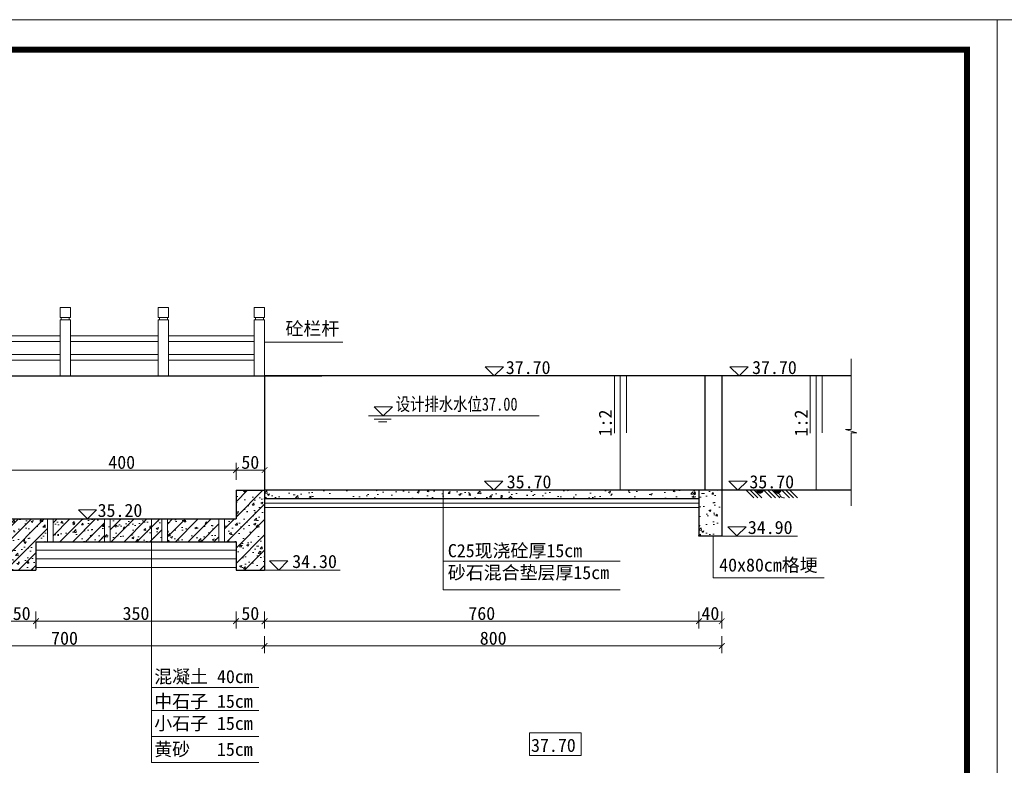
# Model space of a CAD drawing. Extents: x -27255 to 1448651, y 31034 to 8081248.
# Tile 83 of 198: x 583491 to 583663, y 3860566 to 3860696. Entities that reach past the tile are written whole.
import ezdxf

# ---------------------------------------------------------------- set-up
doc = ezdxf.new("R2010")
doc.units = 0
doc.layers.get('0').update_dxf_attribs({"linetype": 'CONTINUOUS'})
for name, color, linetype, lineweight in [('0.09折线', 6, 'CONTINUOUS', 9), ('0.09标注线', 3, 'CONTINUOUS', 9), ('0.13填充', 8, 'CONTINUOUS', 9), ('0.13文字', 3, 'CONTINUOUS', 13), ('0.30粗线', 7, 'CONTINUOUS', 30), ('图框', 7, 'CONTINUOUS', 20), ('细实线', 3, 'CONTINUOUS', 20)]:
    doc.layers.add(name, color=color, linetype=linetype, lineweight=lineweight)
doc.styles.add('-仿宋_GB2312', font='FangSong_GB2312.ttf')
doc.styles.get("Standard").update_dxf_attribs({"font": 'rs.shx', "bigfont": 'hztxt.shx'})
doc.dimstyles.get("Standard").update_dxf_attribs({"dimtxt": 0.18, "dimasz": 0.18, "dimexe": 0.18, "dimexo": 0.0625, "dimgap": 0.09, "dimtad": 0, "dimtih": 1, "dimtoh": 1, "dimdec": 4, "dimzin": 0, "dimdsep": 46, "dimtxsty": 'Standard', "dimcen": 0.09, "dimadec": 0, "dimazin": 0, "dimtfac": 1, "dimtdec": 4, "dimtofl": 0, "dimtmove": 0, "dimatfit": 3, "dimfxl": 1, "dimtolj": 1, "dimtzin": 0, "dimarcsym": 0})

# ---------------------------------------------------------------- blocks, each defined once
blk = doc.blocks.new('d4trtg')
at = {"lineweight": 0}
for p, q in [((653868.4, 3899605.3), (653868.4, 3902577.3)), ((653868.4, 3902577.3), (658071.2, 3902577.3)), ((658071.2, 3902577.3), (658071.2, 3899605.3))]:
    blk.add_line(p, q, dxfattribs=at)
at = {"lineweight": 0, "const_width": 10}
blk.add_lwpolyline([(654118.6, 3902527.3), (658021.2, 3902527.3), (658021.2, 3899655.4), (654118.6, 3899655.4)], close=True, dxfattribs=at)
blk = doc.blocks.new('_ARCHTICK')
at = {"color": 0, "linetype": 'ByBlock', "const_width": 0.15}
blk.add_lwpolyline([(-0.5, -0.5), (0.5, 0.5)], dxfattribs=at)

msp = doc.modelspace()

# ---------------------------------------------------------------- hatches: boundary and pattern name
at = {"layer": '0.13填充'}
h = msp.add_hatch(dxfattribs=at)
h.set_pattern_fill('ANSI31', color=256, scale=0.6, style=0)
h.set_pattern_definition([(45, (598512.8786, 3858687.7321), (-1.34703842, 1.34703842), [])])
h.paths.add_polyline_path([(583526.90063, 3860604.80246), (583528.90063, 3860604.80246), (583528.90063, 3860599.80246), (583533.90063, 3860599.80246), (583533.90063, 3860613.80246), (583528.90063, 3860613.80246), (583528.90063, 3860608.80246), (583526.90063, 3860608.80246)])
h = msp.add_hatch(dxfattribs=at)
h.set_pattern_fill('AR-CONC', color=256, scale=0.02, style=0)
h.set_pattern_definition([(50, (598512.8786, 3858687.732), (3.6436934, -0.3187817), [0.381, -4.191]), (355, (598512.8786, 3858687.732), (-0.7048565, 3.8211329), [0.3048, -3.3528]), (100.451, (598513.1822, 3858687.7056), (2.93885, 3.50233376), [0.3238, -3.5618]), (46.1842, (598512.8786, 3858688.748), (5.4215808, -0.8408466), [0.5715, -6.2865]), (96.6356, (598513.3304, 3858688.678), (4.7480847, 4.9485111), [0.4857, -5.3427]), (351.184, (598512.8786, 3858688.748), (4.7480921, 4.9485024), [0.4572, -5.0292]), (21, (598513.3866, 3858688.494), (3.0322976, -2.0453104), [0.381, -4.191]), (326, (598513.3866, 3858688.494), (1.2360406, 3.6837593), [0.3048, -3.3528]), (71.4514, (598513.6393, 3858688.3237), (4.2683298, 1.63845715), [0.3238, -3.5618]), (37.5, (598512.8786, 3858687.7321), (0.06177207, 1.69110078), [0, -3.31216, 0, -3.4036, 0, -3.3655]), (7.5, (598512.8786, 3858687.7321), (1.33639325, 2.0036115), [0, -1.94056, 0, -3.23596, 0, -1.2827]), (327.5, (598511.7457, 3858687.7321), (2.7118119, -0.11457488), [0, -1.27, 0, -3.9624, 0, -5.2578]), (317.5, (598511.2377, 3858687.732), (2.96258363, 0.50852982), [0, -1.651, 0, -2.63144, 0, -3.7338])])
h.paths.add_polyline_path([(583526.90063, 3860604.80246), (583528.90063, 3860604.80246), (583528.90063, 3860599.80246), (583533.90063, 3860599.80246), (583533.90063, 3860613.80246), (583528.90063, 3860613.80246), (583528.90063, 3860608.80246), (583526.90063, 3860608.80246)])
h = msp.add_hatch(color=7, dxfattribs=at)
edge = h.paths.add_edge_path()
edge.add_ellipse((583620.5695, 3860613.94128), major_axis=(0, -0.73325), ratio=0.964264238, start_angle=-79.1227045, end_angle=79.1227045, ccw=False)
edge.add_line((583619.87515, 3860613.80291), (583621.26385, 3860613.80291))
h = msp.add_hatch(color=7, dxfattribs=at)
edge = h.paths.add_edge_path()
edge.add_ellipse((583623.67954, 3860613.94128), major_axis=(0, -0.73325), ratio=0.964264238, start_angle=-79.1227045, end_angle=79.1227045, ccw=False)
edge.add_line((583622.98519, 3860613.80291), (583624.37389, 3860613.80291))
at = {"layer": '0.13文字', "lineweight": 13}
h = msp.add_hatch(dxfattribs=at)
h.set_pattern_fill('AR-CONC', color=256, scale=0.02, style=0)
h.set_pattern_definition([(50, (583463.9005, 3860599.8025), (3.6437, -0.31878), [0.381, -4.191]), (355, (583463.9005, 3860599.8025), (-0.70486, 3.82113), [0.3048, -3.3528]), (100.451, (583464.2042, 3860599.776), (2.93885, 3.50233), [0.3238, -3.5618]), (46.184, (583463.9005, 3860600.8185), (5.42158, -0.84085), [0.5715, -6.2865]), (96.636, (583464.3523, 3860600.7484), (4.7481, 4.9485), [0.4857, -5.3427]), (351.184, (583463.9005, 3860600.8185), (4.7481, 4.9485), [0.4572, -5.0292]), (21, (583464.4085, 3860600.5645), (3.0323, -2.04531), [0.381, -4.191]), (326, (583464.4085, 3860600.5645), (1.23604, 3.68376), [0.3048, -3.3528]), (71.4514, (583464.6612, 3860600.394), (4.26833, 1.63846), [0.3238, -3.5618]), (37.5, (583463.9005, 3860599.8025), (0.061772, 1.6911), [0, -3.31216, 0, -3.4036, 0, -3.3655]), (7.5, (583463.9005, 3860599.8025), (1.336393, 2.00361), [0, -1.94056, 0, -3.23596, 0, -1.2827]), (327.5, (583462.7677, 3860599.8025), (2.711812, -0.114575), [0, -1.27, 0, -3.9624, 0, -5.2578]), (317.5, (583462.2597, 3860599.8025), (2.96258, 0.50853), [0, -1.651, 0, -2.63144, 0, -3.7338])])
h.paths.add_polyline_path([(583515.90063, 3860608.80246), (583506.90063, 3860608.80246), (583506.90063, 3860604.80246), (583515.90063, 3860604.80246)])
h.paths.add_polyline_path([(583506.90062, 3860608.80246), (583505.90063, 3860608.80246), (583505.90063, 3860604.80246), (583506.90062, 3860604.80246)])
h.paths.add_polyline_path([(583505.90062, 3860608.80246), (583496.90062, 3860608.80246), (583496.90062, 3860604.80246), (583505.90062, 3860604.80246)])
h.paths.add_polyline_path([(583488.90062, 3860608.80246), (583468.90062, 3860613.80246), (583463.90057, 3860613.80246), (583463.90057, 3860611.34604), (583463.90066, 3860611.34591), (583463.90057, 3860611.34591), (583463.90054, 3860604.80486), (583488.90062, 3860604.80246), (583488.90062, 3860599.80246), (583493.90062, 3860599.80246), (583493.90062, 3860604.80246), (583495.90062, 3860604.80246), (583495.90062, 3860608.80246)])
h = msp.add_hatch(dxfattribs=at)
h.set_pattern_fill('ANSI31', color=256, scale=0.5, style=0)
h.set_pattern_definition([(45, (583463.9005, 3860599.8025), (-1.122532, 1.122532), [])])
h.paths.add_polyline_path([(583516.90063, 3860608.80246), (583516.90063, 3860604.80246), (583525.90063, 3860604.80246), (583525.90063, 3860608.80246)])
h.paths.add_polyline_path([(583506.90062, 3860608.80246), (583506.90062, 3860604.80246), (583515.90063, 3860604.80246), (583515.90063, 3860608.80246)])
h.paths.add_polyline_path([(583505.90062, 3860604.80246), (583505.90062, 3860608.80246), (583496.90062, 3860608.80246), (583496.90062, 3860604.80246)])
h.paths.add_polyline_path([(583488.90062, 3860604.80246), (583488.90062, 3860599.80246), (583493.90062, 3860599.80246), (583493.90062, 3860604.80246), (583495.90062, 3860604.80246), (583495.90062, 3860608.80246), (583488.90062, 3860608.80246), (583468.90062, 3860613.80246), (583463.90057, 3860613.80246), (583463.90057, 3860611.34604), (583463.90066, 3860611.34591), (583463.90057, 3860611.34591), (583463.90054, 3860604.80486)])
h = msp.add_hatch(dxfattribs=at)
h.set_pattern_fill('AR-CONC', color=256, scale=0.02, style=0)
h.set_pattern_definition([(50, (583533.9006, 3860612.3025), (3.64369, -0.31878), [0.381, -4.191]), (355, (583533.9006, 3860612.3025), (-0.70486, 3.82113), [0.3048, -3.3528]), (100.451, (583534.2043, 3860612.276), (2.93885, 3.50233), [0.3238, -3.5618]), (46.184, (583533.9006, 3860613.3185), (5.42158, -0.84085), [0.5715, -6.2865]), (96.6356, (583534.3524, 3860613.2484), (4.7481, 4.9485), [0.4857, -5.3427]), (351.184, (583533.9006, 3860613.3185), (4.7481, 4.9485), [0.4572, -5.0292]), (21, (583534.4086, 3860613.0645), (3.0323, -2.04531), [0.381, -4.191]), (326, (583534.4086, 3860613.0645), (1.23604, 3.68376), [0.3048, -3.3528]), (71.4514, (583534.6613, 3860612.894), (4.26833, 1.63846), [0.3238, -3.5618]), (37.5, (583533.9006, 3860612.3025), (0.061772, 1.6911), [0, -3.31216, 0, -3.4036, 0, -3.3655]), (7.5, (583533.9006, 3860612.3025), (1.336393, 2.00361), [0, -1.94056, 0, -3.23596, 0, -1.2827]), (327.5, (583532.7678, 3860612.3025), (2.711812, -0.114575), [0, -1.27, 0, -3.9624, 0, -5.2578]), (317.5, (583532.2598, 3860612.3025), (2.962584, 0.50853), [0, -1.651, 0, -2.63144, 0, -3.7338])])
h.paths.add_polyline_path([(583610.90063, 3860613.80246), (583565.14328, 3860613.80246), (583565.14328, 3860612.30246), (583610.90063, 3860612.30246)])
h.paths.add_polyline_path([(583565.14328, 3860613.80246), (583533.90063, 3860613.80246), (583533.90063, 3860612.30246), (583565.14328, 3860612.30246)])
h = msp.add_hatch(dxfattribs=at)
h.set_pattern_fill('AR-CONC', color=256, scale=0.02, style=0)
h.set_pattern_definition([(50, (583609.9006, 3860605.8025), (3.6437, -0.3188), [0.381, -4.191]), (355, (583609.9006, 3860605.8025), (-0.7049, 3.8211), [0.3048, -3.3528]), (100.45, (583610.2043, 3860605.776), (2.9389, 3.5023), [0.3238, -3.5618]), (46.184, (583609.9006, 3860606.8185), (5.4216, -0.8408), [0.5715, -6.2865]), (96.636, (583610.3524, 3860606.7484), (4.748, 4.9485), [0.4857, -5.3427]), (351.184, (583609.9006, 3860606.8185), (4.748, 4.9485), [0.4572, -5.0292]), (21, (583610.4086, 3860606.5645), (3.0323, -2.0453), [0.381, -4.191]), (326, (583610.4086, 3860606.5645), (1.236, 3.6838), [0.3048, -3.3528]), (71.45, (583610.6613, 3860606.394), (4.2683, 1.6385), [0.3238, -3.5618]), (37.5, (583609.9006, 3860605.8025), (0.06177, 1.6911), [0, -3.31216, 0, -3.4036, 0, -3.3655]), (7.5, (583609.9006, 3860605.8025), (1.3364, 2.0036), [0, -1.94056, 0, -3.23596, 0, -1.2827]), (327.5, (583608.7678, 3860605.8025), (2.71181, -0.11457), [0, -1.27, 0, -3.9624, 0, -5.2578]), (317.5, (583608.2598, 3860605.8025), (2.9626, 0.50853), [0, -1.651, 0, -2.63144, 0, -3.7338])])
h.paths.add_polyline_path([(583613.90063, 3860613.80246), (583609.90063, 3860613.80246), (583609.90063, 3860605.80246), (583613.90063, 3860605.80246)])
h = msp.add_hatch(dxfattribs=at)
h.set_pattern_fill('AR-CONC', color=256, scale=0.02, style=0)
h.set_pattern_definition([(50, (583516.9006, 3860604.8025), (3.6437, -0.3188), [0.381, -4.191]), (355, (583516.9006, 3860604.8025), (-0.7049, 3.8211), [0.3048, -3.3528]), (100.45, (583517.2043, 3860604.776), (2.9389, 3.5023), [0.3238, -3.5618]), (46.184, (583516.9006, 3860605.8185), (5.4216, -0.8408), [0.5715, -6.2865]), (96.636, (583517.3524, 3860605.7484), (4.748, 4.9485), [0.4857, -5.3427]), (351.184, (583516.9006, 3860605.8185), (4.748, 4.9485), [0.4572, -5.0292]), (21, (583517.4086, 3860605.5645), (3.0323, -2.0453), [0.381, -4.191]), (326, (583517.4086, 3860605.5645), (1.236, 3.6838), [0.3048, -3.3528]), (71.45, (583517.6613, 3860605.394), (4.2683, 1.6385), [0.3238, -3.5618]), (37.5, (583516.9006, 3860604.8025), (0.06177, 1.6911), [0, -3.31216, 0, -3.4036, 0, -3.3655]), (7.5, (583516.9006, 3860604.8025), (1.3364, 2.0036), [0, -1.94056, 0, -3.23596, 0, -1.2827]), (327.5, (583515.7678, 3860604.8025), (2.71181, -0.11457), [0, -1.27, 0, -3.9624, 0, -5.2578]), (317.5, (583515.2598, 3860604.8025), (2.9626, 0.50853), [0, -1.651, 0, -2.63144, 0, -3.7338])])
h.paths.add_polyline_path([(583516.90063, 3860608.80246), (583516.90063, 3860604.80246), (583525.90063, 3860604.80246), (583525.90063, 3860608.80246)])

# ---------------------------------------------------------------- linework, layer by layer
at = {"layer": '0.09折线', "color": 4}
for p, q in [((583498.12512, 3860644.00246), (583498.12512, 3860645.80246)), ((583498.12512, 3860645.80246), (583499.92512, 3860645.80246)), ((583498.12512, 3860644.00246), (583498.12512, 3860645.80246)), ((583498.12512, 3860645.80246), (583499.92512, 3860645.80246)), ((583498.12512, 3860644.00246), (583498.12512, 3860645.80246)), ((583498.12512, 3860645.80246), (583499.92512, 3860645.80246)), ((583499.92512, 3860644.00246), (583499.92512, 3860645.80246)), ((583499.92512, 3860644.00246), (583499.92512, 3860645.80246)), ((583499.92512, 3860644.00246), (583499.92512, 3860645.80246)), ((583515.29699, 3860644.00246), (583515.29699, 3860645.80246)), ((583515.29699, 3860645.80246), (583517.09699, 3860645.80246)), ((583515.29699, 3860644.00246), (583515.29699, 3860645.80246)), ((583515.29699, 3860645.80246), (583517.09699, 3860645.80246)), ((583515.29699, 3860644.00246), (583515.29699, 3860645.80246)), ((583515.29699, 3860645.80246), (583517.09699, 3860645.80246)), ((583517.09699, 3860644.00246), (583517.09699, 3860645.80246)), ((583517.09699, 3860644.00246), (583517.09699, 3860645.80246)), ((583517.09699, 3860644.00246), (583517.09699, 3860645.80246)), ((583532.10063, 3860644.00246), (583532.10063, 3860645.80246)), ((583532.10063, 3860645.80246), (583533.90063, 3860645.80246)), ((583532.10063, 3860644.00246), (583532.10063, 3860645.80246)), ((583532.10063, 3860645.80246), (583533.90063, 3860645.80246)), ((583532.10063, 3860644.00246), (583532.10063, 3860645.80246)), ((583532.10063, 3860645.80246), (583533.90063, 3860645.80246)), ((583533.90063, 3860644.00246), (583533.90063, 3860645.80246)), ((583533.90063, 3860644.00246), (583533.90063, 3860645.80246)), ((583533.90063, 3860644.00246), (583533.90063, 3860645.80246)), ((583498.12512, 3860644.00246), (583499.92512, 3860644.00246)), ((583498.12512, 3860644.00246), (583499.92512, 3860644.00246)), ((583498.12512, 3860644.00246), (583499.92512, 3860644.00246)), ((583498.32512, 3860643.60246), (583498.32512, 3860644.00246)), ((583498.32512, 3860643.60246), (583498.32512, 3860644.00246)), ((583498.32512, 3860643.60246), (583498.32512, 3860644.00246)), ((583499.72512, 3860643.60246), (583499.72512, 3860644.00246)), ((583499.72512, 3860643.60246), (583499.72512, 3860644.00246)), ((583499.72512, 3860643.60246), (583499.72512, 3860644.00246)), ((583515.29699, 3860644.00246), (583517.09699, 3860644.00246)), ((583515.29699, 3860644.00246), (583517.09699, 3860644.00246)), ((583515.29699, 3860644.00246), (583517.09699, 3860644.00246)), ((583515.49699, 3860643.60246), (583515.49699, 3860644.00246)), ((583515.49699, 3860643.60246), (583515.49699, 3860644.00246)), ((583515.49699, 3860643.60246), (583515.49699, 3860644.00246)), ((583516.89699, 3860643.60246), (583516.89699, 3860644.00246)), ((583516.89699, 3860643.60246), (583516.89699, 3860644.00246)), ((583516.89699, 3860643.60246), (583516.89699, 3860644.00246)), ((583532.10063, 3860644.00246), (583533.90063, 3860644.00246)), ((583532.10063, 3860644.00246), (583533.90063, 3860644.00246)), ((583532.10063, 3860644.00246), (583533.90063, 3860644.00246)), ((583532.30063, 3860643.60246), (583532.30063, 3860644.00246)), ((583532.30063, 3860643.60246), (583532.30063, 3860644.00246)), ((583532.30063, 3860643.60246), (583532.30063, 3860644.00246)), ((583533.70063, 3860643.60246), (583533.70063, 3860644.00246)), ((583533.70063, 3860643.60246), (583533.70063, 3860644.00246)), ((583533.70063, 3860643.60246), (583533.70063, 3860644.00246)), ((583498.12512, 3860643.60246), (583499.92512, 3860643.60246)), ((583498.12512, 3860643.60246), (583498.12512, 3860633.80246)), ((583498.12512, 3860643.60246), (583499.92512, 3860643.60246)), ((583498.12512, 3860643.60246), (583498.12512, 3860633.80246)), ((583498.12512, 3860643.60246), (583499.92512, 3860643.60246)), ((583498.12512, 3860643.60246), (583498.12512, 3860633.80246)), ((583499.92512, 3860633.80246), (583499.92512, 3860643.60246)), ((583499.92512, 3860633.80246), (583499.92512, 3860643.60246)), ((583499.92512, 3860633.80246), (583499.92512, 3860643.60246)), ((583515.29699, 3860643.60246), (583517.09699, 3860643.60246)), ((583515.29699, 3860643.60246), (583515.29699, 3860633.80246)), ((583515.29699, 3860643.60246), (583517.09699, 3860643.60246)), ((583515.29699, 3860643.60246), (583515.29699, 3860633.80246)), ((583515.29699, 3860643.60246), (583517.09699, 3860643.60246)), ((583515.29699, 3860643.60246), (583515.29699, 3860633.80246)), ((583517.09699, 3860633.80246), (583517.09699, 3860643.60246)), ((583517.09699, 3860633.80246), (583517.09699, 3860643.60246)), ((583517.09699, 3860633.80246), (583517.09699, 3860643.60246)), ((583532.10063, 3860643.60246), (583533.90063, 3860643.60246)), ((583532.10063, 3860643.60246), (583532.10063, 3860633.80246)), ((583532.10063, 3860643.60246), (583533.90063, 3860643.60246)), ((583532.10063, 3860643.60246), (583532.10063, 3860633.80246)), ((583532.10063, 3860643.60246), (583533.90063, 3860643.60246)), ((583532.10063, 3860643.60246), (583532.10063, 3860633.80246)), ((583533.90063, 3860633.80246), (583533.90063, 3860643.60246)), ((583533.90063, 3860633.80246), (583533.90063, 3860643.60246)), ((583533.90063, 3860633.80246), (583533.90063, 3860643.60246)), ((583482.17415, 3860640.81612), (583498.12512, 3860640.81612)), ((583499.92512, 3860640.81612), (583515.29699, 3860640.81612)), ((583514.73806, 3860640.81612), (583515.29699, 3860640.81612)), ((583517.09699, 3860640.81612), (583522.93806, 3860640.81612)), ((583517.09699, 3860640.81612), (583532.10063, 3860640.81612)), ((583482.17415, 3860639.85548), (583498.12512, 3860639.85548)), ((583499.92512, 3860639.85548), (583515.29699, 3860639.85548)), ((583514.73806, 3860639.85548), (583515.29699, 3860639.85548)), ((583517.09699, 3860639.85548), (583522.93806, 3860639.85548)), ((583517.09699, 3860639.85548), (583532.10063, 3860639.85548)), ((583482.17415, 3860637.54945), (583498.12512, 3860637.54945)), ((583499.92512, 3860637.54945), (583515.29699, 3860637.54945)), ((583514.73806, 3860637.54945), (583515.29699, 3860637.54945)), ((583517.09699, 3860637.54945), (583522.93806, 3860637.54945)), ((583517.09699, 3860637.54945), (583532.10063, 3860637.54945)), ((583482.17415, 3860636.58881), (583498.12512, 3860636.58881)), ((583499.92512, 3860636.58881), (583515.29699, 3860636.58881)), ((583514.73806, 3860636.58881), (583515.29699, 3860636.58881)), ((583517.09699, 3860636.58881), (583522.93806, 3860636.58881)), ((583517.09699, 3860636.58881), (583532.10063, 3860636.58881))]:
    msp.add_line(p, q, dxfattribs=at)
at = {"layer": '0.09标注线'}
for p, q in [((583533.90063, 3860639.71056), (583547.61161, 3860639.71056)), ((583574.09255, 3860633.80246, 0.3806), (583572.49255, 3860635.40246, 0.3806)), ((583575.69255, 3860635.40246, 0.3806), (583572.49255, 3860635.40246, 0.3806)), ((583575.69255, 3860635.40246, 0.3806), (583574.09255, 3860633.80246, 0.3806)), ((583616.92089, 3860633.80246), (583615.32089, 3860635.40246)), ((583618.52089, 3860635.40246), (583615.32089, 3860635.40246)), ((583618.52089, 3860635.40246), (583616.92089, 3860633.80246)), ((583554.66132, 3860626.80246, -5.8678), (583553.06132, 3860628.40246, -5.8678)), ((583556.26132, 3860628.40246, -5.8678), (583553.06132, 3860628.40246, -5.8678)), ((583556.26132, 3860628.40246, -5.8678), (583554.66132, 3860626.80246, -5.8678)), ((583552.05728, 3860626.80246, -5.8678), (583581.9524, 3860626.80246, -5.8678)), ((583553.05105, 3860626.22871, -5.8678), (583556.07557, 3860626.22871, -5.8678)), ((583553.84214, 3860625.76643, -5.8678), (583554.56331, 3860625.76643, -5.8678)), ((583555.28448, 3860625.76643, -5.8678), (583554.56331, 3860625.76643, -5.8678)), ((583573.99261, 3860613.80246), (583572.39261, 3860615.40246)), ((583575.59261, 3860615.40246), (583572.39261, 3860615.40246)), ((583575.59261, 3860615.40246), (583573.99261, 3860613.80246)), ((583616.71829, 3860613.80246), (583615.11829, 3860615.40246)), ((583618.31829, 3860615.40246), (583615.11829, 3860615.40246)), ((583618.31829, 3860615.40246), (583616.71829, 3860613.80246)), ((583565.14328, 3860596.36114), (583565.14328, 3860613.80246)), ((583609.90063, 3860611.55246), (583533.90063, 3860611.55246)), ((583502.91823, 3860608.80251), (583501.31823, 3860610.40251)), ((583504.51823, 3860610.40251), (583501.31823, 3860610.40251)), ((583504.51823, 3860610.40251), (583502.91823, 3860608.80251)), ((583609.90063, 3860610.80246), (583533.90063, 3860610.80246)), ((583495.90062, 3860608.80246), (583495.90062, 3860604.80246)), ((583496.90062, 3860608.80246), (583496.90062, 3860604.80246)), ((583505.90062, 3860608.80246), (583505.90062, 3860604.80246)), ((583505.90063, 3860608.80246), (583505.90063, 3860604.80246)), ((583506.90062, 3860608.80246), (583506.90062, 3860604.80246)), ((583506.90063, 3860608.80246), (583506.90063, 3860604.80246)), ((583515.90063, 3860608.80246), (583515.90063, 3860604.80246)), ((583516.90063, 3860608.80246), (583516.90063, 3860604.80246)), ((583525.90063, 3860608.80246), (583525.90063, 3860604.80246)), ((583526.90063, 3860608.80246), (583526.90063, 3860604.80246)), ((583616.54247, 3860605.83543), (583614.94247, 3860607.43543)), ((583618.14247, 3860607.43543), (583614.94247, 3860607.43543)), ((583618.14247, 3860607.43543), (583616.54247, 3860605.83543)), ((583627.14646, 3860605.80246), (583613.90063, 3860605.80246)), ((583493.90062, 3860603.30246), (583528.90063, 3860603.30246)), ((583493.90062, 3860601.80246), (583528.90063, 3860601.80246)), ((583534.77461, 3860601.43543), (583536.37461, 3860599.83543)), ((583534.77461, 3860601.43543), (583537.97461, 3860601.43543)), ((583536.37461, 3860599.83543), (583537.97461, 3860601.43543)), ((583565.14328, 3860601.3842), (583596.11505, 3860601.3842)), ((583493.90062, 3860600.30246), (583528.90063, 3860600.30246)), ((583547.14646, 3860599.80246), (583533.90063, 3860599.80246)), ((583612.40063, 3860598.4572), (583631.82485, 3860598.4572)), ((583565.14328, 3860596.36114), (583596.11505, 3860596.36114)), ((583514.09658, 3860579.30142, -0.78204), (583532.90921, 3860579.30142, -0.78204)), ((583514.09658, 3860575.26353, -0.78204), (583532.90921, 3860575.26353, -0.78204)), ((583514.09658, 3860570.71947, -0.78204), (583532.90921, 3860570.71947, -0.78204)), ((583580.25505, 3860571.35086), (583589.31214, 3860571.35086)), ((583580.25505, 3860567.38946), (583580.25505, 3860571.35086)), ((583589.31214, 3860571.35086), (583589.31214, 3860567.38946)), ((583589.31214, 3860567.38946), (583580.25505, 3860567.38946)), ((583514.09658, 3860566.17542, -0.78204), (583532.90921, 3860566.17542, -0.78204))]:
    msp.add_line(p, q, dxfattribs=at)
at = {"layer": '0.13文字', "linetype": 'Continuous', "lineweight": 13}
msp.add_line((582175.00285, 3860696.12935), (587865.89025, 3860696.12935), dxfattribs=at)
msp.add_line((582175.00285, 3860696.12935), (587865.89025, 3860696.12935), dxfattribs=at)
at = {"layer": '0.13文字', "lineweight": 13}
for p, q in [((583514.09658, 3860608.80246, -0.78204), (583514.09658, 3860566.17542, -0.78204)), ((583612.40063, 3860598.4572), (583612.40063, 3860605.80246))]:
    msp.add_line(p, q, dxfattribs=at)
at = {"layer": '0.30粗线'}
for p, q in [((583463.90062, 3860633.80246), (583543.90063, 3860633.80246)), ((583533.90063, 3860633.80246), (583533.90063, 3860599.80246)), ((583636.54707, 3860633.80246), (583533.90063, 3860633.80246)), ((583610.90063, 3860633.80246), (583610.90063, 3860613.80246)), ((583613.90063, 3860633.80246), (583613.90063, 3860605.80246)), ((583528.90063, 3860613.80246), (583533.90063, 3860613.80246)), ((583528.90063, 3860613.80246), (583528.90063, 3860608.80246)), ((583636.54707, 3860613.80246), (583533.90063, 3860613.80246)), ((583609.90063, 3860613.80246), (583609.90063, 3860605.80246)), ((583609.90063, 3860612.30246), (583533.90063, 3860612.30246)), ((583488.90062, 3860608.80246), (583528.90063, 3860608.80246)), ((583493.90062, 3860604.80246), (583528.90063, 3860604.80246)), ((583493.90062, 3860604.80246), (583493.90062, 3860599.80246)), ((583528.90063, 3860604.80246), (583528.90063, 3860599.80246)), ((583613.90063, 3860605.80246), (583609.90063, 3860605.80246)), ((583488.90062, 3860599.80246), (583493.90062, 3860599.80246)), ((583528.90063, 3860599.80246), (583533.90063, 3860599.80246))]:
    msp.add_line(p, q, dxfattribs=at)
at = {"layer": '细实线', "color": 3, "lineweight": 15}
for p, q in [((583636.54707, 3860636.78551), (583636.54707, 3860624.4168)), ((583595.11865, 3860633.80246), (583595.11865, 3860623.80246)), ((583596.13735, 3860633.80246), (583596.13735, 3860613.80246)), ((583597.22404, 3860633.80246, 0.13492), (583597.22404, 3860623.836, 0.55688)), ((583629.37696, 3860633.80246), (583629.37696, 3860623.80246)), ((583630.39566, 3860633.80246), (583630.39566, 3860613.80246)), ((583631.48235, 3860633.80246, 0.13492), (583631.48235, 3860623.836, 0.55688)), ((583635.54321, 3860624.4168), (583636.54707, 3860624.4168)), ((583637.55092, 3860623.85272), (583635.54321, 3860624.4168)), ((583636.54707, 3860623.85272), (583636.54707, 3860611.09701)), ((583636.54707, 3860623.85272), (583637.55092, 3860623.85272))]:
    msp.add_line(p, q, dxfattribs=at)
at = {"layer": '细实线', "color": 7, "ltscale": 5}
for p, q in [((583618.15991, 3860613.80291), (583619.50093, 3860612.46189)), ((583618.8695, 3860613.80291), (583620.21053, 3860612.46189)), ((583619.5791, 3860613.80291), (583620.92012, 3860612.46189)), ((583621.26995, 3860613.80291), (583622.61098, 3860612.46189)), ((583621.97955, 3860613.80291), (583623.32057, 3860612.46189)), ((583622.68915, 3860613.80291), (583624.03017, 3860612.46189)), ((583624.38, 3860613.80291), (583625.72102, 3860612.46189)), ((583625.08959, 3860613.80291), (583626.43062, 3860612.46189)), ((583625.79919, 3860613.80291), (583627.14021, 3860612.46189))]:
    msp.add_line(p, q, dxfattribs=at)
at = {"layer": '细实线', "color": 7, "lineweight": 20, "ltscale": 5, "start_tangent": (0.999064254, 0.043250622), "end_tangent": (0.999505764, -0.031436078)}
msp.add_spline([(583623.71022, 3860613.21149), (583624.01106, 3860613.09533), (583624.08841, 3860612.96674), (583624.12695, 3860612.79312), (583624.26, 3860612.63214), (583624.45916, 3860612.53139), (583624.88, 3860612.46189)], degree=3, dxfattribs=at)

# ---------------------------------------------------------------- block references
at = {"layer": '图框'}
for p, xscale, yscale, zscale in [((514564.59433, 3450925.50866), 0.1049999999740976, 0.1050000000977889, 0.105), ((518275.23452, 3470438.39536), 0.09999999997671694, 0.1000000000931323, 0.1)]:
    msp.add_blockref('d4trtg', p, dxfattribs=dict(at, xscale=xscale, yscale=yscale, zscale=zscale))

# ---------------------------------------------------------------- texts
at = {"layer": '0.09标注线', "style": '-仿宋_GB2312', "width": 0.8}
msp.add_text('设计排水水位37.00', height=2.3, dxfattribs=at).set_placement((583556.85, 3860627.73054, -5.8678))
at = {"layer": '0.09标注线', "style": '-仿宋_GB2312'}
for s, p in [('混凝土 40cm', (583514.59349, 3860580.06483, -0.78204)), ('中石子 15cm', (583514.59349, 3860575.74605, -0.78204)), ('小石子 15cm', (583514.59349, 3860571.88445, -0.78204)), ('黄砂   15cm ', (583514.59349, 3860567.34039, -0.78204)), ('37.70', (583580.52195, 3860568.04182))]:
    msp.add_text(s, height=2.3, dxfattribs=at).set_placement(p)
at = {"layer": '0.09标注线', "char_height": 2.3, "attachment_point": 1, "style": '-仿宋_GB2312'}
for s, insert in [('砼栏杆', (583537.56208, 3860643.22941, -0.81423)), ('C25现浇砼厚15cm\\P砂石混合垫层厚15cm', (583565.962, 3860604.39217, 5.05357))]:
    msp.add_mtext(s, dxfattribs=dict(at, insert=insert))
at = {"layer": '0.09标注线', "char_height": 2.3, "style": '-仿宋_GB2312'}
for s, insert, width, attachment_point in [('37.70', (583583.92919, 3860636.43696, 0.3806), 17.074029, 3), ('37.70', (583627.01851, 3860636.43696), 17.074029, 3), ('35.70', (583584.09023, 3860616.43696), 17.074029, 3), ('35.70', (583626.54689, 3860616.43696), 17.074029, 3), ('35.20', (583512.50704, 3860611.437), 17.074029, 3), ('34.90', (583626.27548, 3860608.45701), 17.074029, 3), ('34.30', (583538.7331, 3860602.50357), 17.074029, 1), ('40x80cm格埂', (583613.43996, 3860601.88713, -5.8678), 36.0624874, 1)]:
    msp.add_mtext(s, dxfattribs=dict(at, insert=insert, width=width, attachment_point=attachment_point))
at = {"layer": '细实线', "color": 3, "lineweight": 15, "char_height": 2.3, "width": 17.074029, "attachment_point": 9, "rotation": 90, "style": '-仿宋_GB2312'}
for insert in [(583594.69384, 3860627.9226, 0.33546), (583628.95216, 3860627.9226, 0.33546)]:
    msp.add_mtext('1:2', dxfattribs=dict(at, insert=insert))

# ---------------------------------------------------------------- dimensions: what is measured, and where the dimension line sits
at = {"layer": '0.13文字', "lineweight": 13}
for base, p1, p2 in [((583528.90063, 3860617.33833), (583488.90062, 3860608.80246), (583528.90063, 3860608.80246)), ((583533.90063, 3860617.33833), (583528.90063, 3860608.80246), (583533.90063, 3860613.80246)), ((583533.90063, 3860586.56183), (583463.90054, 3860604.80486), (583533.90063, 3860599.80246)), ((583609.90063, 3860590.89521), (583533.90063, 3860599.80246), (583609.90063, 3860605.80246)), ((583613.90063, 3860586.56183), (583533.90063, 3860599.80246), (583613.90063, 3860605.80246)), ((583613.90063, 3860590.89521), (583609.90063, 3860605.80246), (583613.90063, 3860605.80246)), ((583493.90062, 3860590.89521), (583488.90062, 3860599.80246), (583493.90062, 3860599.80246)), ((583528.90063, 3860590.89521), (583493.90062, 3860599.80246), (583528.90063, 3860599.80246)), ((583533.90063, 3860590.89521), (583528.90063, 3860599.80246), (583533.90063, 3860599.80246))]:
    msp.add_linear_dim(base=base, p1=p1, p2=p2, dimstyle='Standard', override={"dimtxt": 2.3, "dimasz": 1, "dimexe": 1.25, "dimexo": 1.5, "dimgap": 0.2, "dimtad": 1, "dimtih": 0, "dimtoh": 0, "dimdec": 0, "dimlfac": 10, "dimtxsty": '-仿宋_GB2312', "dimblk": 'ARCHTICK', "dimtdec": 0, "dimtix": 1, "dimtofl": 1, "dimtmove": 2, "dimfxl": 1.7, "dimfxlon": 1, "dimlwd": 9, "dimlwe": 9}, dxfattribs=at).render()

doc.saveas('drawing.dxf')
